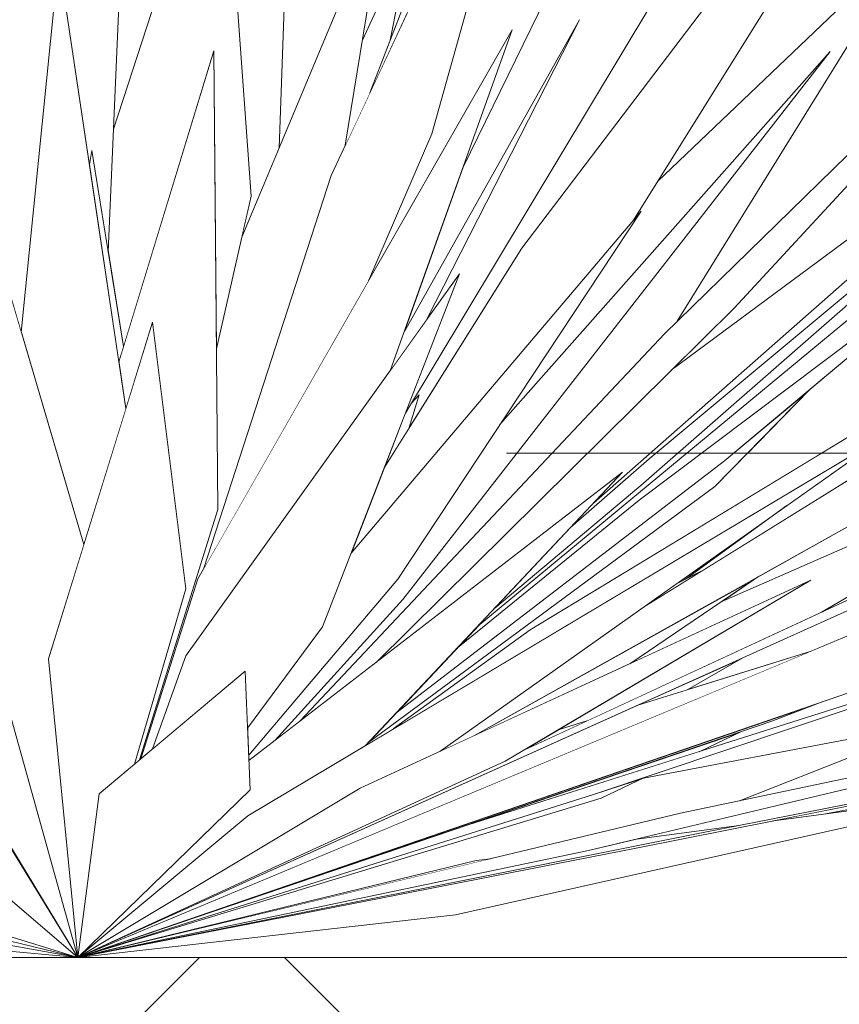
# Model space of a CAD drawing. Header units: millimetres. Extents: x 0 to 1917, y 0 to 847.
# Tile 98 of 230: x 586.23 to 587.85, y 664.43 to 666.39. Entities that reach past the tile are written whole.
import ezdxf

# ---------------------------------------------------------------- set-up
doc = ezdxf.new("R2010")
doc.units = ezdxf.units.MM
doc.header["$MEASUREMENT"] = 0
doc.set_wipeout_variables(frame=1)
doc.linetypes.add('Linha Tracejada 2_1', pattern=[3, 2, -1])
doc.linetypes.add('Wipeout_Contour', pattern=[1000, 0, -1000])
for name, color, linetype in [('Eletrodoméstico & Mobiliário.ARQ', 7, 'Continuous'), ('Interior - Mobiliário', 7, 'Continuous'), ('Laje.ARQ', 7, 'Continuous'), ('Parede.ARQ', 7, 'Continuous')]:
    doc.layers.add(name, color=color, linetype=linetype)

msp = doc.modelspace()

# ---------------------------------------------------------------- wipeouts: each hides what was drawn before it
at = {"color": 254, "linetype": 'Wipeout_Contour', "lineweight": 0, "ltscale": 23976.170091}
msp.add_wipeout([(586.3436, 664.528), (592.5706, 664.528), (592.5706, 665.528), (589.1029, 665.528), (588.4183, 665.2648), (588.0667, 665.1195), (587.8201, 665.0349), (587.7201, 664.9964), (587.6602, 664.976), (587.5758, 664.936), (588.3495, 665.1815), (587.4677, 664.8848), (588.0503, 664.9943), (587.6558, 664.8385), (588.6396, 665.0456), (588.0724, 664.9104), (589.4486, 665.1683), (588.5877, 664.9724), (588.9185, 665.0372), (588.5458, 664.9629), (588.2029, 664.8849), (587.8268, 664.8127), (588.2246, 664.8659), (588.1536, 664.85), (588.5028, 664.9099), (588.0626, 664.8296), (587.0929, 664.6126)], dxfattribs=at).dxf.layer = 'Laje.ARQ'

# ---------------------------------------------------------------- next in the draw order: wipeouts: each hides what was drawn before it
at = {"color": 254, "linetype": 'Wipeout_Contour', "lineweight": 0, "ltscale": 44097.912527}
msp.add_wipeout([(572.1748, 664.7162), (572.9155, 664.8795), (572.501, 664.7669), (572.586, 664.779), (572.764, 664.8197), (573.1071, 664.883), (573.2655, 664.9178), (573.3686, 664.9313), (573.9692, 665.0421), (573.6564, 664.9688), (574.2094, 665.041), (575.4571, 665.242), (574.9061, 665.132), (574.9311, 665.1353), (573.3023, 664.7713), (572.6783, 664.6875), (572.3988, 664.6278), (572.1748, 664.6032), (572.1748, 664.528), (586.3436, 664.528), (585.5808, 664.5965), (584.3578, 664.873), (583.7449, 664.9872), (584.1606, 664.9176), (583.8589, 664.9859), (583.9871, 664.9673), (583.8181, 665.0038), (584.5401, 664.8887), (584.2156, 664.9657), (584.9728, 664.8306), (584.5465, 664.9617), (585.1365, 664.8685), (585.0672, 664.8949), (585.5041, 664.7947), (585.3714, 664.8643), (584.9686, 665.0037), (584.3009, 665.2832), (584.5049, 665.2169), (584.1686, 665.352), (584.5441, 665.2188), (584.0544, 665.4256), (584.867, 665.129), (584.5075, 665.3176), (585.167, 665.0871), (584.7866, 665.2679), (584.2703, 665.528), (574.2602, 665.528), (572.9251, 665.0019), (573.2192, 665.0733), (572.766, 664.8787)], dxfattribs=at).dxf.layer = 'Laje.ARQ'
at = {"color": 254, "linetype": 'Wipeout_Contour', "lineweight": 0, "ltscale": 6211.892629}
msp.add_wipeout([(586.9137, 664.9479), (586.9693, 664.9811), (587.2407, 665.1776), (587.8178, 665.528), (587.6715, 665.528), (587.6072, 665.462), (586.9184, 664.9529)], dxfattribs=at).dxf.layer = 'Laje.ARQ'

# ---------------------------------------------------------------- next in the draw order: wipeouts: each hides what was drawn before it
at = {"color": 254, "linetype": 'Wipeout_Contour', "lineweight": 0, "ltscale": 3542.735661}
msp.add_wipeout([(584.2156, 664.9657), (585.2355, 664.7238), (586.3436, 664.528), (585.3946, 664.7553)], dxfattribs=at).dxf.layer = 'Interior - Mobiliário'
at = {"color": 254, "linetype": 'Wipeout_Contour', "lineweight": 0, "ltscale": 5327.299311}
msp.add_wipeout([(587.7497, 665.4241), (587.5488, 665.2784), (587.5801, 665.2942), (587.9181, 665.5036), (587.9621, 665.528), (587.8962, 665.528)], dxfattribs=at).dxf.layer = 'Laje.ARQ'

# ---------------------------------------------------------------- next in the draw order: wipeouts: each hides what was drawn before it
at = {"color": 254, "linetype": 'Wipeout_Contour', "lineweight": 0, "ltscale": 4429.962482}
msp.add_wipeout([(585.614, 664.7695), (585.0672, 664.8949), (585.5018, 664.7297), (586.3436, 664.528), (585.6399, 664.7448)], dxfattribs=at).dxf.layer = 'Interior - Mobiliário'
at = {"color": 254, "linetype": 'Wipeout_Contour', "lineweight": 0, "ltscale": 6215.640565}
msp.add_wipeout([(587.5537, 665.0593), (587.7962, 665.1347), (588.1009, 665.262), (588.8656, 665.528), (588.5312, 665.528), (587.9091, 665.2336), (587.6625, 665.1224)], dxfattribs=at).dxf.layer = 'Laje.ARQ'

# ---------------------------------------------------------------- next in the draw order: wipeouts: each hides what was drawn before it
at = {"color": 254, "linetype": 'Wipeout_Contour', "lineweight": 0, "ltscale": 3544.440072}
msp.add_wipeout([(585.3119, 665.0575), (585.6399, 664.7448), (586.3436, 664.528), (585.9178, 664.8909)], dxfattribs=at).dxf.layer = 'Interior - Mobiliário'
at = {"color": 254, "linetype": 'Wipeout_Contour', "lineweight": 0, "ltscale": 4439.959591}
msp.add_wipeout([(587.6937, 665.2834), (587.6193, 665.233), (588.2915, 665.528), (588.1077, 665.528), (587.9137, 665.4065)], dxfattribs=at).dxf.layer = 'Laje.ARQ'

# ---------------------------------------------------------------- next in the draw order: wipeouts: each hides what was drawn before it
at = {"color": 254, "linetype": 'Wipeout_Contour', "lineweight": 0, "ltscale": 3546.351312}
msp.add_wipeout([(586.3436, 664.528), (586.6855, 664.8605), (586.6756, 665.096), (586.3858, 664.8526)], dxfattribs=at).dxf.layer = 'Interior - Mobiliário'
at = {"color": 254, "linetype": 'Wipeout_Contour', "lineweight": 0, "ltscale": 3552.604784}
msp.add_wipeout([(587.8187, 665.2131), (588.0679, 665.3289), (588.522, 665.528), (588.361, 665.528)], dxfattribs=at).dxf.layer = 'Laje.ARQ'

# ---------------------------------------------------------------- next in the draw order: wipeouts: each hides what was drawn before it
at = {"color": 254, "linetype": 'Wipeout_Contour', "lineweight": 0, "ltscale": 3547.898829}
msp.add_wipeout([(586.3436, 664.528), (587.1911, 664.9169), (587.7975, 665.2763), (586.9036, 664.8635)], dxfattribs=at).dxf.layer = 'Interior - Mobiliário'
at = {"color": 254, "linetype": 'Wipeout_Contour', "lineweight": 0, "ltscale": 151359.300715}
msp.add_wipeout([(571.4748, 707.528), (571.4748, 679.528), (572.1748, 679.528), (572.1748, 666.5723), (572.4953, 667.5142), (572.1748, 666.5518), (572.1748, 666.3297), (572.6879, 667.4648), (572.2828, 666.3439), (572.1748, 666.0966), (572.1748, 665.8649), (572.2314, 665.9584), (572.3361, 666.1605), (573.5263, 668.057), (572.7471, 666.5825), (572.9304, 666.8283), (572.5095, 666.0035), (573.0834, 666.5314), (573.0188, 666.4112), (573.4739, 666.9166), (572.8566, 666.1089), (572.7615, 665.9317), (572.6699, 665.8306), (573.0181, 666.1483), (572.5804, 665.5923), (572.5144, 665.528), (572.5388, 665.528), (573.077, 665.9882), (573.7266, 666.5746), (573.297, 666.1764), (573.8906, 666.684), (572.6674, 665.528), (572.679, 665.528), (572.7853, 665.6159), (572.6824, 665.528), (572.7516, 665.528), (572.9425, 665.6793), (574.3652, 666.5301), (573.2477, 665.6224), (573.9298, 666.0264), (573.1708, 665.5424), (574.0262, 665.9924), (573.2906, 665.528), (573.6537, 665.528), (574.0924, 665.6912), (573.7879, 665.528), (574.2064, 665.528), (574.5666, 665.6487), (574.2602, 665.528), (584.2703, 665.528), (583.4844, 665.9239), (584.3184, 665.528), (584.473, 665.528), (583.7473, 665.9828), (584.6469, 665.528), (584.6768, 665.528), (584.184, 665.8576), (584.7138, 665.5605), (584.2442, 665.9164), (584.9127, 665.528), (585.028, 665.528), (584.7335, 665.7593), (585.0423, 665.528), (585.053, 665.528), (583.6378, 666.804), (585.0551, 665.6933), (584.1178, 666.6441), (584.9335, 665.9144), (584.6087, 666.2462), (584.9947, 665.8747), (584.8937, 666.0002), (584.9685, 665.9371), (584.6501, 666.2948), (585.3251, 665.6362), (585.2085, 665.7634), (584.6291, 666.5751), (585.3333, 665.8541), (585.5818, 665.528), (585.6074, 665.528), (585.5387, 665.6213), (585.4374, 665.8295), (585.2341, 666.1215), (585.0037, 666.6044), (584.596, 667.281), (584.8962, 666.8298), (584.8156, 666.9987), (585.2118, 666.4795), (584.8745, 667.1471), (585.2742, 666.501), (585.281, 666.4921), (585.1618, 666.7825), (585.3669, 666.4629), (584.9662, 667.5446), (585.8484, 665.9277), (585.8794, 665.84), (585.9222, 665.7602), (585.6561, 666.5383), (585.2483, 667.8111), (585.6999, 666.5082), (586.0063, 665.5656), (585.9288, 666.3168), (586.0247, 666.0422), (586.0153, 666.3142), (585.9944, 666.4275), (586.0077, 666.5326), (585.9732, 667.5279), (586.0734, 667.054), (586.0754, 667.0695), (586.1515, 666.8356), (586.2252, 667.9406), (586.4273, 666.475), (586.4142, 666.1708), (586.6303, 666.8355), (586.643, 666.6575), (586.7785, 667.0889), (586.7426, 666.1334), (586.9563, 666.6451), (586.908, 666.3478), (587.0031, 666.5529), (586.9633, 666.3478), (587.6278, 668.0642), (587.2392, 666.9193), (587.2842, 667.0155), (587.0454, 666.1616), (586.9203, 665.8704), (587.2052, 666.3678), (587.1074, 666.0945), (587.2935, 666.4761), (588.3527, 668.2227), (587.482, 666.4202), (587.0047, 665.6268), (587.0208, 665.644), (586.9998, 665.5769), (587.2239, 665.9352), (588.273, 667.3149), (587.4936, 666.0673), (588.0078, 666.5585), (587.5324, 665.7902), (588.4403, 666.6761), (587.6451, 665.8159), (587.5206, 665.6926), (588.6548, 666.5352), (588.5834, 666.4621), (589.1799, 666.9509), (588.2602, 666.131), (587.9245, 665.7871), (588.2093, 666.0014), (587.7941, 665.6535), (587.6715, 665.528), (587.8178, 665.528), (588.2764, 665.8064), (587.9242, 665.5508), (587.9505, 665.5665), (587.8962, 665.528), (587.9621, 665.528), (589.2105, 666.2184), (588.1077, 665.528), (588.2914, 665.528), (588.5766, 665.6531), (588.361, 665.528), (588.522, 665.528), (588.6467, 665.5826), (588.5312, 665.528), (588.8656, 665.528), (590.0633, 665.9446), (589.0551, 665.528), (589.0655, 665.528), (589.4362, 665.6561), (589.1029, 665.528), (592.5706, 665.528), (592.5706, 707.528)], dxfattribs=at).dxf.layer = 'Parede.ARQ'

# ---------------------------------------------------------------- next in the draw order: wipeouts: each hides what was drawn before it
at = {"color": 254, "linetype": 'Wipeout_Contour', "lineweight": 0, "ltscale": 3548.340738}
msp.add_wipeout([(586.3436, 664.528), (587.3666, 664.8508), (588.3495, 665.1815), (587.1175, 664.7906)], dxfattribs=at).dxf.layer = 'Interior - Mobiliário'

# ---------------------------------------------------------------- next in the draw order: wipeouts: each hides what was drawn before it
at = {"color": 254, "linetype": 'Wipeout_Contour', "lineweight": 0, "ltscale": 3548.643565}
msp.add_wipeout([(587.5387, 664.8139), (586.3436, 664.528), (587.3567, 664.7399), (588.6396, 665.0456)], dxfattribs=at).dxf.layer = 'Interior - Mobiliário'

# ---------------------------------------------------------------- next in the draw order: wipeouts: each hides what was drawn before it
at = {"color": 254, "linetype": 'Wipeout_Contour', "lineweight": 0, "ltscale": 3548.89118}
msp.add_wipeout([(587.5875, 664.7765), (586.3436, 664.528), (587.4545, 664.7452), (588.9185, 665.0372)], dxfattribs=at).dxf.layer = 'Interior - Mobiliário'

# ---------------------------------------------------------------- next in the draw order: wipeouts: each hides what was drawn before it
at = {"color": 254, "linetype": 'Wipeout_Contour', "lineweight": 0, "ltscale": 7096.645511}
msp.add_wipeout([(587.3815, 664.8439), (586.3436, 664.528), (587.1338, 664.72), (587.1618, 664.7237), (587.5387, 664.8139), (587.6558, 664.8385), (588.0503, 664.9943), (587.4652, 664.8836)], dxfattribs=at).dxf.layer = 'Interior - Mobiliário'

# ---------------------------------------------------------------- next in the draw order: wipeouts: each hides what was drawn before it
at = {"color": 254, "linetype": 'Wipeout_Contour', "lineweight": 0, "ltscale": 5318.145925}
msp.add_wipeout([(586.0659, 664.9796), (585.6574, 665.2172), (585.7637, 664.9377), (585.774, 664.9304), (585.9178, 664.8909), (586.3436, 664.528)], dxfattribs=at).dxf.layer = 'Interior - Mobiliário'

# ---------------------------------------------------------------- next in the draw order: wipeouts: each hides what was drawn before it
at = {"color": 254, "linetype": 'Wipeout_Contour', "lineweight": 0, "ltscale": 5319.856687}
msp.add_wipeout([(586.2853, 665.1201), (586.3436, 664.528), (586.3858, 664.8526), (586.4559, 664.9115), (586.5576, 665.2588), (586.4919, 665.7881)], dxfattribs=at).dxf.layer = 'Interior - Mobiliário'

# ---------------------------------------------------------------- next in the draw order: wipeouts: each hides what was drawn before it
at = {"color": 254, "linetype": 'Wipeout_Contour', "lineweight": 0, "ltscale": 5320.871286}
msp.add_wipeout([(586.6855, 664.8605), (586.3436, 664.528), (586.6809, 664.809), (586.9137, 664.9479), (587.4238, 665.4904), (586.683, 664.9187)], dxfattribs=at).dxf.layer = 'Interior - Mobiliário'

# ---------------------------------------------------------------- next in the draw order: wipeouts: each hides what was drawn before it
at = {"color": 254, "linetype": 'Wipeout_Contour', "lineweight": 0, "ltscale": 4434.75212}
msp.add_wipeout([(586.3436, 664.528), (586.9036, 664.8635), (587.0617, 664.9365), (587.9505, 665.5665), (586.6809, 664.809)], dxfattribs=at).dxf.layer = 'Interior - Mobiliário'

# ---------------------------------------------------------------- next in the draw order: wipeouts: each hides what was drawn before it
at = {"color": 254, "linetype": 'Wipeout_Contour', "lineweight": 0, "ltscale": 5324.743533}
msp.add_wipeout([(587.1911, 664.9169), (586.3436, 664.528), (587.9091, 665.2336), (588.6467, 665.5826), (588.0679, 665.3289), (587.2279, 664.9387)], dxfattribs=at).dxf.layer = 'Interior - Mobiliário'

# ---------------------------------------------------------------- next in the draw order: wipeouts: each hides what was drawn before it
at = {"color": 254, "linetype": 'Wipeout_Contour', "lineweight": 0, "ltscale": 3551.720807}
msp.add_wipeout([(586.3436, 664.528), (588.0667, 665.1195), (590.0633, 665.9446), (588.1009, 665.262)], dxfattribs=at).dxf.layer = 'Interior - Mobiliário'

# ---------------------------------------------------------------- next in the draw order: wipeouts: each hides what was drawn before it
at = {"color": 254, "linetype": 'Wipeout_Contour', "lineweight": 0, "ltscale": 5321.369439}
msp.add_wipeout([(586.4919, 664.9417), (586.6756, 665.096), (586.6803, 664.9829), (586.8288, 665.1834), (587.1004, 665.8842), (586.558, 665.1262)], dxfattribs=at).dxf.layer = 'Interior - Mobiliário'
at = {"color": 254, "linetype": 'Wipeout_Contour', "lineweight": 0, "ltscale": 3546.871116}
msp.add_wipeout([(586.0884, 665.4419), (585.7571, 665.8487), (585.7904, 665.4343), (586.3436, 664.528)], dxfattribs=at).dxf.layer = 'Interior - Mobiliário'

# ---------------------------------------------------------------- next in the draw order: wipeouts: each hides what was drawn before it
at = {"color": 254, "linetype": 'Wipeout_Contour', "lineweight": 0, "ltscale": 8864.137221}
msp.add_wipeout([(585.7759, 665.8255), (585.1618, 666.7825), (585.7424, 665.3683), (585.8947, 665.1554), (585.993, 665.0725), (586.045, 664.9918), (586.0659, 664.9796), (586.3436, 664.528), (585.7904, 665.4343), (585.7571, 665.8487)], dxfattribs=at).dxf.layer = 'Interior - Mobiliário'
at = {"color": 254, "linetype": 'Wipeout_Contour', "lineweight": 0, "ltscale": 4438.200569}
msp.add_wipeout([(586.9741, 665.0121), (587.6265, 665.5131), (588.2093, 666.0014), (587.4568, 665.4352), (587.0935, 665.1391)], dxfattribs=at).dxf.layer = 'Interior - Mobiliário'

# ---------------------------------------------------------------- next in the draw order: wipeouts: each hides what was drawn before it
at = {"color": 254, "linetype": 'Wipeout_Contour', "lineweight": 0, "ltscale": 5326.839563}
msp.add_wipeout([(587.0617, 664.9365), (587.1304, 664.9683), (587.9137, 665.4065), (589.2105, 666.2184), (587.9181, 665.5036), (587.4706, 665.2263)], dxfattribs=at).dxf.layer = 'Interior - Mobiliário'
at = {"color": 254, "linetype": 'Wipeout_Contour', "lineweight": 0, "ltscale": 4433.341784}
msp.add_wipeout([(586.1749, 665.9597), (586.1367, 665.269), (586.3436, 664.528), (586.2853, 665.1201), (586.3554, 665.3468)], dxfattribs=at).dxf.layer = 'Interior - Mobiliário'
at = {"color": 254, "linetype": 'Wipeout_Contour', "lineweight": 0, "ltscale": 4437.389193}
msp.add_wipeout([(586.9933, 665.6079), (586.9512, 665.4992), (586.9998, 665.5769), (587.0208, 665.644), (587.0047, 665.6268)], dxfattribs=at).dxf.layer = 'Interior - Mobiliário'

# ---------------------------------------------------------------- next in the draw order: wipeouts: each hides what was drawn before it
at = {"color": 254, "linetype": 'Wipeout_Contour', "lineweight": 0, "ltscale": 3548.446241}
msp.add_wipeout([(586.2313, 665.7681), (586.3554, 665.3468), (586.4389, 665.6167), (586.3057, 666.5064)], dxfattribs=at).dxf.layer = 'Interior - Mobiliário'
at = {"color": 254, "linetype": 'Wipeout_Contour', "lineweight": 0, "ltscale": 5322.564658}
msp.add_wipeout([(586.4685, 664.9221), (586.4919, 664.9417), (586.558, 665.1262), (586.964, 665.6936), (587.2052, 666.3678), (586.5817, 665.279)], dxfattribs=at).dxf.layer = 'Interior - Mobiliário'
at = {"color": 254, "linetype": 'Wipeout_Contour', "lineweight": 0, "ltscale": 4427.752864}
msp.add_wipeout([(584.5558, 664.885), (583.8589, 664.9859), (585.5808, 664.5965), (586.3436, 664.528), (585.2355, 664.7238)], dxfattribs=at).dxf.layer = 'Interior - Mobiliário'

# ---------------------------------------------------------------- next in the draw order: wipeouts: each hides what was drawn before it
at = {"color": 254, "linetype": 'Wipeout_Contour', "lineweight": 0, "ltscale": 4439.061872}
msp.add_wipeout([(587.5069, 665.7653), (586.7848, 664.9973), (586.935, 665.1132), (587.6451, 665.8159), (588.4403, 666.6761)], dxfattribs=at).dxf.layer = 'Interior - Mobiliário'
at = {"color": 254, "linetype": 'Wipeout_Contour', "lineweight": 0, "ltscale": 4430.332258}
msp.add_wipeout([(585.1502, 664.7989), (585.3946, 664.7553), (586.2478, 664.5509), (585.5018, 664.7297), (585.4241, 664.7592)], dxfattribs=at).dxf.layer = 'Interior - Mobiliário'
at = {"color": 254, "linetype": 'Wipeout_Contour', "lineweight": 0, "ltscale": 2660.085938}
msp.add_wipeout([(587.1338, 664.72), (586.3436, 664.528), (587.1618, 664.7237)], dxfattribs=at).dxf.layer = 'Interior - Mobiliário'

# ---------------------------------------------------------------- next in the draw order: wipeouts: each hides what was drawn before it
at = {"color": 254, "linetype": 'Wipeout_Contour', "lineweight": 0, "ltscale": 4439.035678}
msp.add_wipeout([(587.1704, 665.2209), (587.4605, 665.464), (588.3868, 666.276), (587.4768, 665.5169), (587.3205, 665.3806)], dxfattribs=at).dxf.layer = 'Interior - Mobiliário'
at = {"color": 254, "linetype": 'Wipeout_Contour', "lineweight": 0, "ltscale": 4435.102874}
msp.add_wipeout([(587.3567, 664.7399), (586.3436, 664.528), (587.5875, 664.7765), (587.6551, 664.7897), (587.4517, 664.7625)], dxfattribs=at).dxf.layer = 'Interior - Mobiliário'

# ---------------------------------------------------------------- next in the draw order: wipeouts: each hides what was drawn before it
at = {"color": 254, "linetype": 'Wipeout_Contour', "lineweight": 0, "ltscale": 8880.426617}
msp.add_wipeout([(587.1704, 665.2209), (587.1367, 665.1851), (588.0197, 665.9166), (589.1799, 666.9509), (587.9432, 665.9376), (587.3661, 665.429), (587.3205, 665.3806), (587.4768, 665.5169), (588.3868, 666.276), (587.4605, 665.464)], dxfattribs=at).dxf.layer = 'Interior - Mobiliário'
at = {"color": 254, "linetype": 'Wipeout_Contour', "lineweight": 0, "ltscale": 4435.200769}
msp.add_wipeout([(587.4545, 664.7452), (586.3436, 664.528), (587.0929, 664.6126), (588.2246, 664.8659), (587.7234, 664.7989)], dxfattribs=at).dxf.layer = 'Interior - Mobiliário'

# ---------------------------------------------------------------- next in the draw order: wipeouts: each hides what was drawn before it
at = {"color": 254, "linetype": 'Wipeout_Contour', "lineweight": 0, "ltscale": 9766.025759}
msp.add_wipeout([(586.7348, 664.9587), (586.7848, 664.9973), (587.5069, 665.7653), (587.5324, 665.7902), (588.0078, 666.5585), (587.4936, 666.0673), (587.4455, 665.9902), (587.4609, 666.0084), (587.1809, 665.585), (587.8361, 666.3253), (586.9884, 665.2379)], dxfattribs=at).dxf.layer = 'Interior - Mobiliário'

# ---------------------------------------------------------------- next in the draw order: wipeouts: each hides what was drawn before it
at = {"color": 254, "linetype": 'Wipeout_Contour', "lineweight": 0, "ltscale": 4439.758096}
msp.add_wipeout([(586.908, 666.3478), (586.8741, 666.1392), (586.9226, 666.2428), (586.9633, 666.3478), (587.0031, 666.5529)], dxfattribs=at).dxf.layer = 'Interior - Mobiliário'

# ---------------------------------------------------------------- next in the draw order: wipeouts: each hides what was drawn before it
at = {"color": 254, "linetype": 'Wipeout_Contour', "lineweight": 0, "ltscale": 4438.78163}
msp.add_wipeout([(586.5936, 665.2999), (586.9203, 665.8704), (587.0454, 666.1616), (587.2842, 667.0155), (586.8459, 666.0788)], dxfattribs=at).dxf.layer = 'Interior - Mobiliário'

# ---------------------------------------------------------------- next in the draw order: wipeouts: each hides what was drawn before it
at = {"color": 254, "linetype": 'Wipeout_Contour', "lineweight": 0, "ltscale": 7096.327508}
msp.add_wipeout([(586.6134, 666.3265), (586.425, 665.7094), (586.4389, 665.6167), (586.4919, 665.7881), (586.5576, 665.2588), (586.4559, 664.9115), (586.466, 664.92), (586.6211, 665.4164)], dxfattribs=at).dxf.layer = 'Interior - Mobiliário'
at = {"color": 254, "linetype": 'Wipeout_Contour', "lineweight": 0, "ltscale": 5323.054021}
msp.add_wipeout([(586.8288, 665.1834), (586.6803, 664.9829), (586.6826, 664.9289), (586.978, 665.2783), (587.4609, 666.0084), (586.8856, 665.3301)], dxfattribs=at).dxf.layer = 'Interior - Mobiliário'

# ---------------------------------------------------------------- next in the draw order: wipeouts: each hides what was drawn before it
at = {"color": 254, "linetype": 'Wipeout_Contour', "lineweight": 0, "ltscale": 6210.691727}
msp.add_wipeout([(586.978, 665.2783), (586.6826, 664.9289), (586.683, 664.9187), (586.7348, 664.9587), (586.9884, 665.2379), (587.8361, 666.3253), (587.1809, 665.585)], dxfattribs=at).dxf.layer = 'Interior - Mobiliário'
at = {"color": 254, "linetype": 'Wipeout_Contour', "lineweight": 0, "ltscale": 3549.269586}
msp.add_wipeout([(586.3716, 666.1288), (586.3664, 666.1007), (586.425, 665.7094), (586.4342, 665.7396)], dxfattribs=at).dxf.layer = 'Interior - Mobiliário'

# ---------------------------------------------------------------- next in the draw order: wipeouts: each hides what was drawn before it
at = {"color": 254, "linetype": 'Wipeout_Contour', "lineweight": 0, "ltscale": 4439.999424}
msp.add_wipeout([(586.8856, 665.3301), (587.4455, 665.9902), (588.273, 667.3149), (587.2239, 665.9352), (586.9512, 665.4992)], dxfattribs=at).dxf.layer = 'Interior - Mobiliário'
at = {"color": 254, "linetype": 'Wipeout_Contour', "lineweight": 0, "ltscale": 4438.922831}
msp.add_wipeout([(586.7785, 667.0889), (586.643, 666.6575), (586.6873, 666.038), (586.6688, 665.9567), (586.7426, 666.1334)], dxfattribs=at).dxf.layer = 'Interior - Mobiliário'
at = {"color": 254, "linetype": 'Wipeout_Contour', "lineweight": 0, "ltscale": 4438.820664}
msp.add_wipeout([(587.4517, 664.7625), (587.6551, 664.7897), (588.5877, 664.9724), (589.4486, 665.1683), (588.0724, 664.9104)], dxfattribs=at).dxf.layer = 'Interior - Mobiliário'

# ---------------------------------------------------------------- next in the draw order: wipeouts: each hides what was drawn before it
at = {"color": 254, "linetype": 'Wipeout_Contour', "lineweight": 0, "ltscale": 3550.93577}
msp.add_wipeout([(586.9912, 665.7695), (586.964, 665.6936), (587.0361, 665.7944), (587.3386, 666.3877)], dxfattribs=at).dxf.layer = 'Interior - Mobiliário'
at = {"color": 254, "linetype": 'Wipeout_Contour', "lineweight": 0, "ltscale": 3550.398453}
msp.add_wipeout([(587.7234, 664.7989), (587.8268, 664.8127), (588.2029, 664.8849), (588.5458, 664.9629)], dxfattribs=at).dxf.layer = 'Interior - Mobiliário'

# ---------------------------------------------------------------- next in the draw order: wipeouts: each hides what was drawn before it
at = {"color": 254, "linetype": 'Wipeout_Contour', "lineweight": 0, "ltscale": 7993.680486}
msp.add_wipeout([(586.9912, 665.7695), (587.3386, 666.3877), (587.0361, 665.7944), (587.1004, 665.8842), (586.9933, 665.6079), (587.482, 666.4202), (588.3527, 668.2227), (587.2935, 666.4761), (587.1074, 666.0945)], dxfattribs=at).dxf.layer = 'Interior - Mobiliário'
at = {"color": 254, "linetype": 'Wipeout_Contour', "lineweight": 0, "ltscale": 7986.132449}
msp.add_wipeout([(586.466, 664.92), (586.5817, 665.279), (586.5936, 665.2999), (586.8459, 666.0788), (586.8741, 666.1392), (586.9563, 666.6451), (586.6688, 665.9567), (586.6184, 665.7354), (586.6211, 665.4164)], dxfattribs=at).dxf.layer = 'Interior - Mobiliário'

# ---------------------------------------------------------------- next in the draw order: linework, layer by layer
at = {"layer": 'Interior - Mobiliário', "color": 102, "linetype": 'Continuous', "lineweight": 0}
msp.add_line((586.7426, 666.1334), (586.7785, 667.0889), dxfattribs=at)

# ---------------------------------------------------------------- next in the draw order: wipeouts: each hides what was drawn before it
at = {"color": 254, "linetype": 'Wipeout_Contour', "lineweight": 0, "ltscale": 2666.172703}
msp.add_wipeout([(587.6278, 668.0642), (586.9226, 666.2428), (587.2392, 666.9193)], dxfattribs=at).dxf.layer = 'Interior - Mobiliário'
at = {"color": 254, "linetype": 'Wipeout_Contour', "lineweight": 0, "ltscale": 6212.018477}
msp.add_wipeout([(586.4038, 665.9285), (586.4342, 665.7396), (586.6134, 666.3265), (586.6184, 665.7367), (586.6873, 666.038), (586.6303, 666.8355), (586.4142, 666.1708)], dxfattribs=at).dxf.layer = 'Interior - Mobiliário'
at = {"color": 254, "linetype": 'Wipeout_Contour', "lineweight": 0, "ltscale": 2661.329951}
msp.add_wipeout([(587.8201, 665.0349), (586.3436, 664.528), (587.7201, 664.9964)], dxfattribs=at).dxf.layer = 'Interior - Mobiliário'

# ---------------------------------------------------------------- next in the draw order: linework, layer by layer
at = {"layer": 'Interior - Mobiliário', "color": 102, "linetype": 'Continuous', "lineweight": 0}
for p, q in [((586.6873, 666.038), (586.6303, 666.8355)), ((586.6134, 666.3265), (586.6211, 665.4164)), ((586.5936, 665.2999), (586.8459, 666.0788)), ((586.6184, 665.7354), (586.6873, 666.038)), ((586.4919, 665.7881), (586.5576, 665.2588)), ((587.8268, 664.8127), (588.2029, 664.8849))]:
    msp.add_line(p, q, dxfattribs=at)

# ---------------------------------------------------------------- next in the draw order: wipeouts: each hides what was drawn before it
at = {"color": 254, "linetype": 'Wipeout_Contour', "lineweight": 0, "ltscale": 7986.212887}
msp.add_wipeout([(586.1257, 666.4476), (586.1849, 665.9258), (586.2313, 665.7681), (586.3057, 666.5064), (586.3664, 666.1007), (586.3716, 666.1288), (586.4038, 665.9285), (586.4273, 666.475), (586.2252, 667.9406)], dxfattribs=at).dxf.layer = 'Interior - Mobiliário'
at = {"color": 254, "linetype": 'Wipeout_Contour', "lineweight": 0, "ltscale": 3547.799318}
msp.add_wipeout([(587.3666, 664.8508), (586.3436, 664.528), (587.3815, 664.8439), (587.4677, 664.8848)], dxfattribs=at).dxf.layer = 'Interior - Mobiliário'

# ---------------------------------------------------------------- next in the draw order: linework, layer by layer
at = {"layer": 'Interior - Mobiliário', "color": 102, "linetype": 'Continuous', "lineweight": 0}
for p, q in [((586.6303, 666.8355), (586.4142, 666.1708)), ((586.2313, 665.7681), (586.3057, 666.5064)), ((586.3057, 666.5064), (586.4389, 665.6167)), ((586.4273, 666.475), (586.4038, 665.9285)), ((586.425, 665.7094), (586.6134, 666.3265)), ((586.3664, 666.1007), (586.3716, 666.1288)), ((586.3716, 666.1288), (586.4342, 665.7396)), ((586.1749, 665.9597), (586.3554, 665.3468))]:
    msp.add_line(p, q, dxfattribs=at)

# ---------------------------------------------------------------- next in the draw order: wipeouts: each hides what was drawn before it
at = {"color": 254, "linetype": 'Wipeout_Contour', "lineweight": 0, "ltscale": 2661.271766}
msp.add_wipeout([(587.4526, 665.0278), (586.3436, 664.528), (587.7962, 665.1347)], dxfattribs=at).dxf.layer = 'Interior - Mobiliário'

# ---------------------------------------------------------------- next in the draw order: linework, layer by layer
at = {"layer": 'Interior - Mobiliário', "color": 102, "linetype": 'Continuous', "lineweight": 0}
for p, q in [((586.2853, 665.1201), (586.4919, 665.7881)), ((588.2246, 664.8659), (587.7234, 664.7989))]:
    msp.add_line(p, q, dxfattribs=at)

# ---------------------------------------------------------------- next in the draw order: wipeouts: each hides what was drawn before it
at = {"color": 254, "linetype": 'Wipeout_Contour', "lineweight": 0, "ltscale": 3547.986044}
msp.add_wipeout([(586.3645, 664.5351), (587.1175, 664.7906), (587.5758, 664.936), (587.6602, 664.976)], dxfattribs=at).dxf.layer = 'Interior - Mobiliário'

# ---------------------------------------------------------------- next in the draw order: linework, layer by layer
at = {"layer": 'Interior - Mobiliário', "color": 102, "linetype": 'Continuous', "lineweight": 0}
for p, q in [((586.6211, 665.4164), (586.466, 664.92)), ((586.4685, 664.9221), (586.5817, 665.279)), ((586.5576, 665.2588), (586.4559, 664.9115)), ((586.8288, 665.1834), (586.6803, 664.9829)), ((586.4919, 664.9417), (586.558, 665.1262)), ((586.3858, 664.8526), (586.6756, 665.096)), ((586.6756, 665.096), (586.6855, 664.8605)), ((587.3815, 664.8439), (587.4677, 664.8848)), ((587.0929, 664.6126), (588.2246, 664.8659)), ((587.6551, 664.7897), (587.4517, 664.7625)), ((587.1618, 664.7237), (587.1338, 664.72))]:
    msp.add_line(p, q, dxfattribs=at)

# ---------------------------------------------------------------- next in the draw order: wipeouts: each hides what was drawn before it
at = {"color": 254, "linetype": 'Wipeout_Contour', "lineweight": 0, "ltscale": 2661.67625}
msp.add_wipeout([(587.2279, 664.9387), (587.3532, 664.9969), (587.2962, 664.9792)], dxfattribs=at).dxf.layer = 'Interior - Mobiliário'
at = {"color": 254, "linetype": 'Wipeout_Contour', "lineweight": 0, "ltscale": 3528.52586}
msp.add_wipeout([(572.1748, 664.528), (572.1748, 660.528), (592.5706, 660.528), (592.5706, 664.528)], dxfattribs=at).dxf.layer = 'Laje.ARQ'

# ---------------------------------------------------------------- next in the draw order: hatches: boundary and pattern name
at = {"layer": 'Laje.ARQ', "linetype": 'Continuous', "lineweight": 0}
h = msp.add_hatch(dxfattribs=at)
h.set_pattern_fill('TERRA_0007', color=42, style=0, pattern_type=2)
h.set_pattern_definition([(45, (-3460.7426, 665.528), (-2.7577163, 2.7577163), []), (45, (-3461.662, 666.447), (-5.515433, 5.515433), []), (45, (-3462.581, 667.3665), (-5.515433, 5.515433), []), (135, (-3463.5003, 668.2857), (0.9192388, 0.9192388), [3.8999999, -3.8999999])])
h.paths.add_polyline_path([(572.1748, 664.528), (572.1748, 660.528), (592.5706, 660.528), (592.5706, 664.528)])

# ---------------------------------------------------------------- next in the draw order: linework, layer by layer
at = {"layer": 'Interior - Mobiliário', "color": 102, "linetype": 'Continuous', "lineweight": 0}
for p, q in [((586.0884, 665.4419), (586.3436, 664.528)), ((586.3436, 664.528), (585.7904, 665.4343)), ((586.3436, 664.528), (586.2853, 665.1201)), ((586.0659, 664.9796), (586.3436, 664.528)), ((587.1911, 664.9169), (586.3436, 664.528)), ((585.9178, 664.8909), (586.3436, 664.528)), ((586.3436, 664.528), (586.9036, 664.8635)), ((586.6855, 664.8605), (586.3436, 664.528)), ((586.3436, 664.528), (586.3858, 664.8526)), ((587.3666, 664.8508), (586.3436, 664.528)), ((586.3436, 664.528), (587.3815, 664.8439)), ((587.5387, 664.8139), (586.3436, 664.528)), ((586.3436, 664.528), (586.6809, 664.809)), ((586.3436, 664.528), (587.1175, 664.7906)), ((587.5875, 664.7765), (586.3436, 664.528)), ((586.3436, 664.528), (585.6399, 664.7448)), ((586.3436, 664.528), (587.4545, 664.7452)), ((586.3436, 664.528), (587.3567, 664.7399)), ((586.3436, 664.528), (585.2355, 664.7238)), ((586.3436, 664.528), (585.5018, 664.7297)), ((587.1338, 664.72), (586.3436, 664.528)), ((586.3436, 664.528), (587.0929, 664.6126)), ((586.3436, 664.528), (585.5808, 664.5965))]:
    msp.add_line(p, q, dxfattribs=at)
at = {"layer": 'Laje.ARQ', "color": 93, "linetype": 'Continuous', "lineweight": 0}
msp.add_line((592.5706, 664.528), (572.1748, 664.528), dxfattribs=at)

# ---------------------------------------------------------------- next in the draw order: wipeouts: each hides what was drawn before it
at = {"color": 254, "linetype": 'Wipeout_Contour', "lineweight": 0, "ltscale": 6213.459562}
msp.add_wipeout([(587.2962, 664.9792), (587.3532, 664.9969), (587.8187, 665.2131), (588.5766, 665.6531), (587.6193, 665.233), (587.4383, 665.1104), (587.7975, 665.2763)], dxfattribs=at).dxf.layer = 'Interior - Mobiliário'

# ---------------------------------------------------------------- next in the draw order: wipeouts: each hides what was drawn before it
at = {"color": 254, "linetype": 'Wipeout_Contour', "lineweight": 0, "ltscale": 2662.191034}
msp.add_wipeout([(587.6625, 665.1224), (587.4526, 665.0278), (587.5537, 665.0593)], dxfattribs=at).dxf.layer = 'Interior - Mobiliário'

# ---------------------------------------------------------------- next in the draw order: wipeouts: each hides what was drawn before it
at = {"color": 254, "linetype": 'Wipeout_Contour', "lineweight": 0, "ltscale": 2662.082488}
msp.add_wipeout([(587.6937, 665.2834), (587.1304, 664.9683), (587.4383, 665.1104)], dxfattribs=at).dxf.layer = 'Interior - Mobiliário'

# ---------------------------------------------------------------- next in the draw order: wipeouts: each hides what was drawn before it
at = {"color": 254, "linetype": 'Wipeout_Contour', "lineweight": 0, "ltscale": 2662.749028}
msp.add_wipeout([(587.5321, 665.2699), (587.4706, 665.2263), (587.5801, 665.2942)], dxfattribs=at).dxf.layer = 'Interior - Mobiliário'

# ---------------------------------------------------------------- next in the draw order: wipeouts: each hides what was drawn before it
at = {"color": 254, "linetype": 'Wipeout_Contour', "lineweight": 0, "ltscale": 3550.776292}
msp.add_wipeout([(587.2407, 665.1776), (586.9693, 664.9811), (587.9242, 665.5508), (588.2764, 665.8064)], dxfattribs=at).dxf.layer = 'Interior - Mobiliário'

# ---------------------------------------------------------------- next in the draw order: wipeouts: each hides what was drawn before it
at = {"color": 254, "linetype": 'Wipeout_Contour', "lineweight": 0, "ltscale": 2662.930123}
msp.add_wipeout([(587.7497, 665.4241), (587.5321, 665.2699), (587.5488, 665.2784)], dxfattribs=at).dxf.layer = 'Interior - Mobiliário'

# ---------------------------------------------------------------- next in the draw order: wipeouts: each hides what was drawn before it
at = {"color": 254, "linetype": 'Wipeout_Contour', "lineweight": 0, "ltscale": 4437.514823}
msp.add_wipeout([(586.9184, 664.9529), (587.6072, 665.462), (587.7941, 665.6535), (587.6265, 665.5131), (586.9741, 665.0121)], dxfattribs=at).dxf.layer = 'Interior - Mobiliário'

# ---------------------------------------------------------------- next in the draw order: linework, layer by layer
at = {"layer": 'Interior - Mobiliário', "color": 102, "linetype": 'Continuous', "lineweight": 0}
for p, q in [((587.3567, 664.7399), (588.6396, 665.0456)), ((587.4545, 664.7452), (588.9185, 665.0372)), ((588.6396, 665.0456), (587.5387, 664.8139)), ((588.9185, 665.0372), (587.5875, 664.7765)), ((587.7201, 664.9964), (587.8201, 665.0349)), ((586.3436, 664.528), (587.7201, 664.9964)), ((587.3532, 664.9969), (587.2962, 664.9792)), ((588.0503, 664.9943), (587.4652, 664.8836)), ((587.6558, 664.8385), (588.0503, 664.9943)), ((587.5758, 664.936), (587.6602, 664.976))]:
    msp.add_line(p, q, dxfattribs=at)

# ---------------------------------------------------------------- next in the draw order: wipeouts: each hides what was drawn before it
at = {"color": 254, "linetype": 'Wipeout_Contour', "lineweight": 0, "ltscale": 6216.929385}
msp.add_wipeout([(587.5206, 665.6926), (586.935, 665.1132), (587.4238, 665.4904), (587.3661, 665.429), (587.9432, 665.9376), (588.5834, 666.4621), (588.6548, 666.5352)], dxfattribs=at).dxf.layer = 'Interior - Mobiliário'

# ---------------------------------------------------------------- next in the draw order: linework, layer by layer
at = {"layer": 'Interior - Mobiliário', "color": 102, "linetype": 'Continuous', "lineweight": 0}
for p, q in [((587.6278, 668.0642), (586.9226, 666.2428)), ((587.2842, 667.0155), (587.0454, 666.1616)), ((586.9563, 666.6451), (586.6688, 665.9567)), ((586.8741, 666.1392), (586.9563, 666.6451)), ((587.0031, 666.5529), (586.908, 666.3478)), ((586.9633, 666.3478), (587.0031, 666.5529)), ((587.0454, 666.1616), (586.9203, 665.8704)), ((586.9998, 665.5769), (587.0208, 665.644)), ((587.0208, 665.644), (587.0047, 665.6268)), ((586.978, 665.2783), (586.6826, 664.9289)), ((586.7348, 664.9587), (586.9884, 665.2379)), ((586.3436, 664.528), (588.0667, 665.1195)), ((587.5537, 665.0593), (587.6625, 665.1224))]:
    msp.add_line(p, q, dxfattribs=at)

# ---------------------------------------------------------------- next in the draw order: wipeouts: each hides what was drawn before it
at = {"color": 254, "linetype": 'Wipeout_Contour', "lineweight": 0, "ltscale": 5327.2879}
msp.add_wipeout([(587.1367, 665.1851), (587.0935, 665.1391), (587.4568, 665.4352), (587.9245, 665.7871), (588.2602, 666.131), (588.0197, 665.9166)], dxfattribs=at).dxf.layer = 'Interior - Mobiliário'

# ---------------------------------------------------------------- next in the draw order: linework, layer by layer
at = {"layer": 'Eletrodoméstico & Mobiliário.ARQ', "color": 161, "linetype": 'Linha Tracejada 2_1', "lineweight": 0}
msp.add_line((65.1937, 665.528), (602.5706, 665.528), dxfattribs=at)
at = {"layer": 'Interior - Mobiliário', "color": 102, "linetype": 'Continuous', "lineweight": 0}
for p, q in [((588.273, 667.3149), (587.2239, 665.9352)), ((587.4455, 665.9902), (588.273, 667.3149)), ((586.8459, 666.0788), (587.2842, 667.0155)), ((587.5069, 665.7653), (588.4403, 666.6761)), ((588.4403, 666.6761), (587.6451, 665.8159)), ((588.0078, 666.5585), (587.4936, 666.0673)), ((587.5324, 665.7902), (588.0078, 666.5585)), ((588.6548, 666.5352), (587.5206, 665.6926)), ((587.2935, 666.4761), (587.1074, 666.0945)), ((586.9933, 665.6079), (587.482, 666.4202)), ((587.3386, 666.3877), (586.9912, 665.7695)), ((587.0361, 665.7944), (587.3386, 666.3877)), ((586.5817, 665.279), (587.2052, 666.3678)), ((587.2052, 666.3678), (586.964, 665.6936)), ((586.9884, 665.2379), (587.8361, 666.3253)), ((587.8361, 666.3253), (587.1809, 665.585)), ((587.4605, 665.464), (588.3868, 666.276)), ((588.3868, 666.276), (587.4768, 665.5169)), ((586.8856, 665.3301), (587.4609, 666.0084)), ((587.4609, 666.0084), (586.978, 665.2783)), ((587.4568, 665.4352), (588.2093, 666.0014)), ((588.2093, 666.0014), (587.6265, 665.5131)), ((587.2239, 665.9352), (586.9512, 665.4992)), ((587.9432, 665.9376), (587.3661, 665.429)), ((587.1367, 665.1851), (588.0197, 665.9166)), ((586.558, 665.1262), (587.1004, 665.8842)), ((587.1004, 665.8842), (586.8288, 665.1834)), ((587.6451, 665.8159), (586.935, 665.1132)), ((588.2764, 665.8064), (587.2407, 665.1776)), ((586.7848, 664.9973), (587.5069, 665.7653)), ((587.6072, 665.462), (587.7941, 665.6535)), ((588.5766, 665.6531), (587.6193, 665.233)), ((587.8187, 665.2131), (588.5766, 665.6531)), ((586.6809, 664.809), (587.9505, 665.5665)), ((587.9505, 665.5665), (587.0617, 664.9365)), ((587.6265, 665.5131), (586.9741, 665.0121)), ((587.4768, 665.5169), (587.3205, 665.3806)), ((587.9181, 665.5036), (587.4706, 665.2263)), ((586.683, 664.9187), (587.4238, 665.4904)), ((587.4238, 665.4904), (586.9137, 664.9479)), ((586.9184, 664.9529), (587.6072, 665.462)), ((587.1704, 665.2209), (587.4605, 665.464)), ((587.0935, 665.1391), (587.4568, 665.4352)), ((587.5488, 665.2784), (587.7497, 665.4241)), ((587.1304, 664.9683), (587.9137, 665.4065)), ((588.0679, 665.3289), (587.2279, 664.9387)), ((587.5801, 665.2942), (587.5321, 665.2699)), ((586.9036, 664.8635), (587.7975, 665.2763)), ((587.7975, 665.2763), (587.1911, 664.9169)), ((587.4383, 665.1104), (587.6937, 665.2834)), ((588.1009, 665.262), (586.3436, 664.528)), ((586.3436, 664.528), (587.9091, 665.2336)), ((587.2407, 665.1776), (586.9693, 664.9811)), ((587.1175, 664.7906), (588.3495, 665.1815)), ((588.3495, 665.1815), (587.3666, 664.8508)), ((587.7962, 665.1347), (587.4526, 665.0278))]:
    msp.add_line(p, q, dxfattribs=at)
at = {"layer": 'Laje.ARQ', "color": 111, "linetype": 'Continuous', "lineweight": 0}
msp.add_line((587.6715, 665.528), (587.8178, 665.528), dxfattribs=at)

doc.saveas('drawing.dxf')
